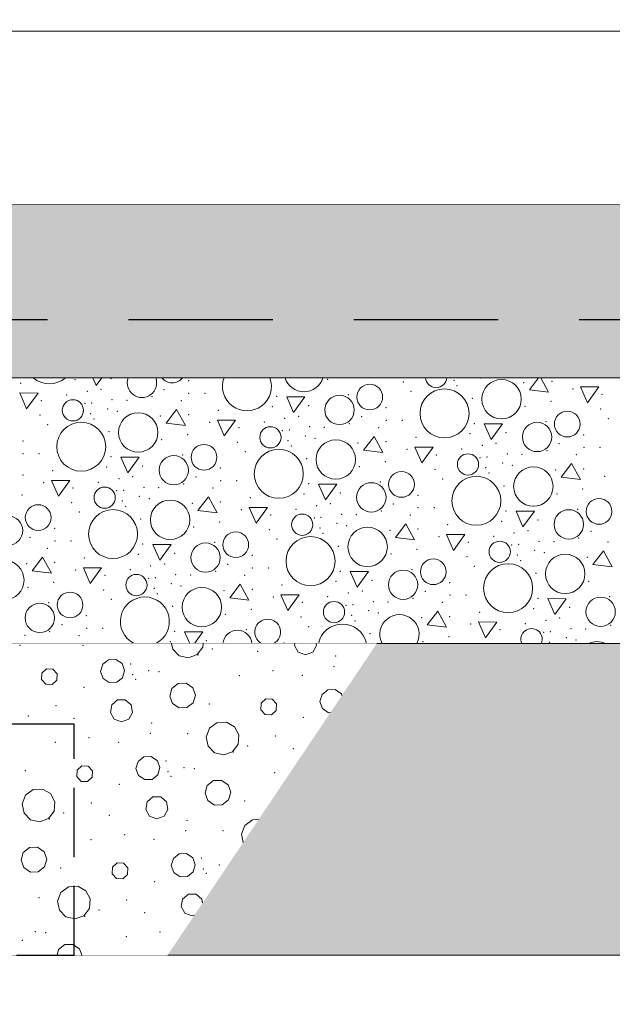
# Model space of a CAD drawing. Header units: millimetres. Extents: x -12989 to 402831, y -50461 to 30884.
# Tile 52 of 175: x 375298 to 376324, y -47346 to -45641. Entities that reach past the tile are written whole.
import ezdxf

# ---------------------------------------------------------------- set-up
doc = ezdxf.new("R2010")
doc.units = ezdxf.units.MM
doc.header["$MEASUREMENT"] = 0
for name, pattern in [('Krawędzie ukryte', [170, 120, -50]), ('Przerywana długa', [390, 250, -140]), ('Wipeout_Contour', [1000, 0, -1000])]:
    doc.linetypes.add(name, pattern=pattern)
for name, color, linetype, lineweight in [('0_Nr_pióra__21', 7, 'Continuous', 25), ('A__STROPY_Nr_pióra__27', 7, 'Continuous', 25), ('A__STROPY_Nr_pióra__49', 7, 'Continuous', 15), ('A__STROPY_Nr_pióra__69', 7, 'Continuous', 13), ('Nowe_A__SCIANY_Nr_pióra__87', 7, 'Continuous', 13), ('Nowe_A_WYM_Nr_pióra__1', 7, 'Continuous', 13), ('Nowe_A_WYM_Nr_pióra__45', 7, 'Continuous', 15), ('Nowe_A_WYM_Nr_pióra__85', 7, 'Continuous', 13)]:
    doc.layers.add(name, color=color, linetype=linetype, lineweight=lineweight)
for name, color, linetype in [('A__STROPY', 7, 'Continuous'), ('A_WYPEŁNIENIA RYSUNKI', 7, 'Continuous'), ('Nowe_A__SCIANY', 7, 'Continuous'), ('Nowe_A_WYM', 7, 'Continuous')]:
    doc.layers.add(name, color=color, linetype=linetype)
for name, color, linetype, lineweight, true_color in [('A__STROPY_Nr_pióra__170', 7, 'Continuous', 5, 0x6a6a6a), ('A__STROPY_Nr_pióra__173', 7, 'Continuous', 5, 0x6a6a6a), ('A__STROPY_Nr_pióra__178', 7, 'Continuous', 5, 0x6a6a6a), ('A_WYPEŁNIENIA RYSUNKI_Nr_pióra__242', 7, 'Continuous', 13, 0xa7a7a7)]:
    doc.layers.add(name, color=color, linetype=linetype, lineweight=lineweight, true_color=true_color)
doc.styles.add('STYL_AUTOMATYCZNY_4', font='arial.ttf')
doc.dimstyles.new('STYL_AUTOMATYCZNY__1', dxfattribs={"dimtxt": 139.999998, "dimasz": 57, "dimexe": 0.18, "dimexo": 0.0625, "dimgap": 0, "dimtad": 1, "dimtih": 1, "dimtoh": 1, "dimdec": 0, "dimlfac": 0.1, "dimzin": 0, "dimdsep": 46, "dimtxsty": 'STYL_AUTOMATYCZNY_4', "dimblk": 'ARROWHEAD_6', "dimblk1": 'ARROWHEAD_6', "dimblk2": 'ARROWHEAD_6', "dimcen": 0.09, "dimse1": 1, "dimse2": 1, "dimclrd": 7, "dimclre": 7, "dimclrt": 7, "dimadec": 0, "dimazin": 0, "dimtfac": 1, "dimtdec": 4, "dimtmove": 0, "dimatfit": 3, "dimfxl": 0, "dimtolj": 1, "dimtzin": 0, "dimarcsym": 0})

# ---------------------------------------------------------------- blocks, each defined once
blk = doc.blocks.new('ElemPrzekroju_2_1', base_point=(362576.7, -45960.6))
at = {"color": 254, "linetype": 'Wipeout_Contour', "lineweight": 0, "ltscale": 1516198.532963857}
blk.add_wipeout([(374618.1, -45660.6), (377963.1, -45660.6), (377963.1, -45640.6), (374618.1, -45640.6)], dxfattribs=at).dxf.layer = 'Nowe_A__SCIANY'
blk = doc.blocks.new('*X191', base_point=(362576.7, -45960.6))
at = {"layer": 'A__STROPY_Nr_pióra__178', "color": 251, "linetype": 'Continuous', "lineweight": 5, "true_color": 0x6a6a6a}
for p, q in [((375424.7, -46260.6), (375430.6, -46274)), ((375430.6, -46274), (375440.3, -46260.6)), ((376196.7, -46260.6), (376180.7, -46281.6)), ((376214, -46285.6), (376200.3, -46260.6)), ((375298.5, -46287), (375310.4, -46314.5)), ((375330.1, -46287.3), (375298.5, -46287)), ((375310.4, -46314.5), (375330.1, -46287.3)), ((376180.7, -46281.6), (376214, -46285.6)), ((376269.4, -46276.3), (376281.3, -46303.8)), ((376301, -46276.6), (376269.4, -46276.3)), ((376281.3, -46303.8), (376301, -46276.6)), ((375760.6, -46293.4), (375772.5, -46320.9)), ((375792.2, -46293.7), (375760.6, -46293.4)), ((375772.5, -46320.9), (375792.2, -46293.7)), ((375569.9, -46315.4), (375551.8, -46339.2)), ((375585.1, -46343.1), (375569.9, -46315.4)), ((375551.8, -46339.2), (375585.1, -46343.1)), ((375640.5, -46333.9), (375652.4, -46361.3)), ((375672.1, -46334.2), (375640.5, -46333.9)), ((375652.4, -46361.3), (375672.1, -46334.2)), ((376102.6, -46340.3), (376114.5, -46367.7)), ((376134.2, -46340.6), (376102.6, -46340.3)), ((376114.5, -46367.7), (376134.2, -46340.6)), ((375911.9, -46362.2), (375893.8, -46386)), ((375927.1, -46390), (375911.9, -46362.2)), ((375893.8, -46386), (375927.1, -46390)), ((375982.4, -46380.7), (375994.4, -46408.2)), ((376014.1, -46381.1), (375982.4, -46380.7)), ((375994.4, -46408.2), (376014.1, -46381.1)), ((375473.7, -46397.9), (375485.6, -46425.3)), ((375505.3, -46398.2), (375473.7, -46397.9)), ((375485.6, -46425.3), (375505.3, -46398.2)), ((376253.9, -46409.1), (376235.8, -46432.9)), ((376269, -46436.8), (376253.9, -46409.1)), ((375353.5, -46438.3), (375365.5, -46465.8)), ((375385.2, -46438.6), (375353.5, -46438.3)), ((375365.5, -46465.8), (375385.2, -46438.6)), ((376235.8, -46432.9), (376269, -46436.8)), ((375815.7, -46444.7), (375827.6, -46472.2)), ((375847.3, -46445), (375815.7, -46444.7)), ((375827.6, -46472.2), (375847.3, -46445)), ((375625, -46466.7), (375606.8, -46490.5)), ((375640.1, -46494.4), (375625, -46466.7)), ((375606.8, -46490.5), (375640.1, -46494.4)), ((375695.5, -46485.2), (375707.5, -46512.6)), ((375727.1, -46485.5), (375695.5, -46485.2)), ((375707.5, -46512.6), (375727.1, -46485.5)), ((376157.7, -46491.6), (376169.6, -46519)), ((376189.3, -46491.9), (376157.7, -46491.6)), ((376169.6, -46519), (376189.3, -46491.9)), ((375967, -46513.5), (375948.8, -46537.3)), ((375982.1, -46541.3), (375967, -46513.5)), ((375948.8, -46537.3), (375982.1, -46541.3)), ((376037.5, -46532), (376049.4, -46559.5)), ((376069.1, -46532.3), (376037.5, -46532)), ((376049.4, -46559.5), (376069.1, -46532.3)), ((375528.7, -46549.2), (375540.7, -46576.6)), ((375560.4, -46549.5), (375528.7, -46549.2)), ((375540.7, -46576.6), (375560.4, -46549.5)), ((376308.9, -46560.4), (376290.8, -46584.2)), ((376324.1, -46588.1), (376308.9, -46560.4)), ((375338.1, -46571.1), (375319.9, -46594.9)), ((375353.2, -46598.8), (375338.1, -46571.1)), ((375319.9, -46594.9), (375353.2, -46598.8)), ((375408.6, -46589.6), (375420.5, -46617.1)), ((375440.2, -46589.9), (375408.6, -46589.6)), ((375420.5, -46617.1), (375440.2, -46589.9)), ((375870.7, -46596), (375882.7, -46623.5)), ((375902.4, -46596.3), (375870.7, -46596)), ((375882.7, -46623.5), (375902.4, -46596.3)), ((376290.8, -46584.2), (376324.1, -46588.1)), ((375680, -46618), (375661.9, -46641.8)), ((375695.2, -46645.7), (375680, -46618)), ((375661.9, -46641.8), (375695.2, -46645.7)), ((375750.6, -46636.5), (375762.5, -46663.9)), ((375782.2, -46636.8), (375750.6, -46636.5)), ((375762.5, -46663.9), (375782.2, -46636.8)), ((376212.7, -46642.9), (376224.7, -46670.3)), ((376244.3, -46643.2), (376212.7, -46642.9)), ((376224.7, -46670.3), (376244.3, -46643.2)), ((376022, -46664.8), (376003.9, -46688.6)), ((376037.2, -46692.6), (376022, -46664.8)), ((376003.9, -46688.6), (376037.2, -46692.6)), ((376092.6, -46683.3), (376104.5, -46710.8)), ((376124.2, -46683.6), (376092.6, -46683.3)), ((376104.5, -46710.8), (376124.2, -46683.6)), ((375583.8, -46700.5), (375592.6, -46720.6)), ((375615.4, -46700.8), (375583.8, -46700.5)), ((375601.1, -46720.6), (375615.4, -46700.8))]:
    blk.add_line(p, q, dxfattribs=at)
for centre, radius in [((375904.3, -46294), 22.3), ((376132.6, -46297.8), 34.1), ((376033.8, -46322.4), 42.4), ((375390.4, -46317), 18.4), ((375852, -46316.4), 25.4), ((375503.6, -46355.3), 34.1), ((376246.3, -46340.8), 22.3), ((375404.9, -46380), 42.4), ((376194, -46363.2), 25.4), ((375732.4, -46363.8), 18.4), ((375845.6, -46402.2), 34.1), ((375617.4, -46398.4), 22.3), ((375746.9, -46426.9), 42.4), ((376074.4, -46410.7), 18.4), ((375565.1, -46420.8), 25.4), ((375959.3, -46445.3), 22.3), ((376187.6, -46449), 34.1), ((375907.1, -46467.7), 25.4), ((376088.9, -46473.7), 42.4), ((375445.4, -46468.3), 18.4), ((375558.7, -46506.6), 34.1), ((376301.3, -46492.1), 22.3), ((375330.4, -46502.8), 22.3), ((375459.9, -46531.3), 42.4), ((376249, -46514.5), 25.4), ((375278.2, -46525.2), 25.4), ((375787.4, -46515.1), 18.4), ((375672.4, -46549.7), 22.3), ((375900.7, -46553.5), 34.1), ((375801.9, -46578.2), 42.4), ((376129.4, -46562), 18.4), ((375620.1, -46572.1), 25.4), ((375271.8, -46611), 34.1), ((376014.4, -46596.6), 22.3), ((376242.7, -46600.3), 34.1), ((375962.1, -46619), 25.4), ((376143.9, -46625), 42.4), ((375500.5, -46619.6), 18.4), ((375613.8, -46657.9), 34.1), ((375385.5, -46654.1), 22.3), ((375842.5, -46666.4), 18.4), ((376304.1, -46665.8), 25.4), ((375333.2, -46676.5), 25.4)]:
    blk.add_circle(centre, radius, dxfattribs=at)
for centre, radius, start, end in [((375349.8, -46228.7), 42.4, 228.6475, 311.3525), ((375510, -46269.5), 25.4, 159.4631, 20.5369), ((375562.3, -46247.1), 22.3, 217.1245, 322.8755), ((375691.8, -46275.6), 42.4, 159.3112, 20.6888), ((375790.6, -46250.9), 34.1, 196.5056, 343.4944), ((376019.3, -46259.4), 18.4, 183.6787, 356.3213), ((375515, -46682.6), 42.4, 296.4867, 243.5133), ((375727.5, -46701), 22.3, 298.5683, 241.4317), ((375955.8, -46704.8), 34.1, 332.3748, 207.6252), ((375675.2, -46723.4), 25.4, 6.3086, 173.6914), ((375857, -46729.5), 42.4, 12.0587, 167.9413), ((376184.5, -46713.3), 18.4, 336.5916, 203.4084), ((376297.7, -46751.6), 34.1, 65.4219, 114.5781)]:
    blk.add_arc(centre, radius, start, end, dxfattribs=at)
for p in [(375300.3, -46270.3), (375393.8, -46264), (375456.4, -46262.1), (375456.4, -46262.1), (375590.7, -46265.8), (375831.3, -46263.5), (375962.4, -46267.8), (376050, -46265.1), (376096.3, -46260.9), (376171, -46269), (376219.7, -46267.1), (375379.6, -46290.3), (375415.2, -46284.2), (375439.1, -46280.5), (375548.3, -46281.3), (375591.1, -46287.7), (375618.9, -46287.7), (375867.5, -46290), (375975.6, -46284.4), (376055.6, -46274.5), (376256, -46280.3), (376306.7, -46289.6), (375335.8, -46300.4), (375411.3, -46305.1), (375423.1, -46304.2), (375458.4, -46298.8), (375484.1, -46299.6), (375527.3, -46293.2), (375577.9, -46300.1), (375743.3, -46293), (376081.8, -46296.5), (376218.1, -46301.7), (375421.1, -46322.7), (375450.6, -46314.5), (375467.4, -46318.5), (375590.8, -46324.6), (375642.3, -46317.1), (375735.8, -46310.9), (375798.4, -46309), (375798.4, -46309), (375932.7, -46312.7), (376173.3, -46310.4), (376304.4, -46314.7), (375333.5, -46325.4), (375426.7, -46332.1), (375542.1, -46326.6), (375627.1, -46337.9), (375721.6, -46337.2), (375757.2, -46331), (375781.1, -46327.4), (375869.3, -46340.1), (375890.2, -46328.1), (375933.1, -46334.5), (375960.9, -46334.5), (376085.3, -46339.9), (376209.5, -46336.9), (376317.6, -46331.3), (375346.7, -46342), (375452.9, -46354.1), (375677.8, -46347.2), (375753.3, -46352), (375765.1, -46351), (375800.4, -46345.6), (375826, -46346.4), (375919.9, -46346.9), (376077.8, -46357.7), (376140.4, -46355.9), (376140.4, -46355.9), (375303.8, -46370.2), (375544.4, -46368), (375589.2, -46359.3), (375675.4, -46372.2), (375763.1, -46369.6), (375792.6, -46361.4), (375809.4, -46365.3), (375884.1, -46373.5), (375932.7, -46371.5), (375984.3, -46364), (376123.1, -46374.2), (376232.2, -46375), (376274.7, -46359.5), (375304.2, -46392.1), (375332, -46392.1), (375688.7, -46388.9), (375768.7, -46379), (375969.1, -46384.7), (376063.6, -46384.1), (376099.1, -46377.9), (376142.4, -46392.5), (376211.3, -46386.9), (376275.1, -46381.4), (376302.9, -46381.4), (375456.4, -46397.5), (375580.6, -46394.5), (375794.9, -46401), (375931.2, -46406.2), (376019.8, -46394.1), (376095.3, -46398.8), (376107.1, -46397.9), (376134.6, -46408.2), (376168, -46393.3), (376261.9, -46393.8), (375355.4, -46421.6), (375448.8, -46415.3), (375511.5, -46413.4), (375511.5, -46413.4), (375645.8, -46417.1), (375886.4, -46414.8), (376017.4, -46419.1), (376105.1, -46416.4), (376110.7, -46425.8), (376151.4, -46412.2), (376226.1, -46420.3), (376274.7, -46418.4), (375303.8, -46429.1), (375340.1, -46442.3), (375434.7, -46441.6), (375470.2, -46435.4), (375494.2, -46431.8), (375603.3, -46432.6), (375646.2, -46439), (375674, -46439), (375922.6, -46441.3), (376030.6, -46435.7), (376311, -46431.6), (375390.9, -46451.6), (375466.3, -46456.4), (375478.2, -46455.5), (375513.5, -46450.1), (375539.1, -46450.9), (375582.4, -46444.5), (375633, -46451.4), (375798.4, -46444.3), (375853.5, -46460.3), (375853.5, -46460.3), (376136.9, -46447.8), (376273.2, -46453), (375302.3, -46463.7), (375388.5, -46476.7), (375476.1, -46474), (375505.7, -46465.8), (375522.5, -46469.8), (375597.2, -46477.9), (375645.8, -46475.9), (375697.4, -46468.4), (375790.8, -46462.2), (375987.8, -46464), (376228.4, -46461.7), (375401.7, -46493.3), (375481.7, -46483.4), (375682.1, -46489.2), (375776.7, -46488.5), (375812.2, -46482.3), (375836.2, -46478.6), (375924.3, -46491.3), (375945.3, -46479.4), (375988.1, -46485.8), (376016, -46485.8), (376140.4, -46491.2), (376264.5, -46488.2), (375508, -46505.4), (375644.3, -46510.6), (375732.9, -46498.5), (375808.3, -46503.2), (375820.2, -46502.3), (375855.5, -46496.9), (375881.1, -46497.7), (375974.9, -46498.2), (376132.8, -46509), (376195.4, -46507.2), (376195.4, -46507.2), (375358.9, -46521.5), (375599.4, -46519.3), (375730.5, -46523.5), (375818.1, -46520.9), (375847.6, -46512.7), (375864.4, -46516.6), (375939.2, -46524.8), (375987.8, -46522.8), (376039.4, -46515.3), (376154.2, -46529.2), (376178.2, -46525.5), (376287.3, -46526.3), (375316.4, -46537), (375359.2, -46543.4), (375387.1, -46543.4), (375635.6, -46545.8), (375743.7, -46540.1), (375823.7, -46530.3), (376024.1, -46536), (376074.8, -46545.4), (376118.7, -46535.4), (376197.5, -46543.8), (376223.1, -46544.6), (376266.3, -46538.2), (376316.9, -46545.1), (375346, -46555.8), (375511.5, -46548.7), (375850, -46552.3), (375986.3, -46557.5), (376150.3, -46550.1), (376162.1, -46549.2), (376189.6, -46559.5), (376206.4, -46563.5), (375358.9, -46580.4), (375410.4, -46572.9), (375503.9, -46566.6), (375566.5, -46564.7), (375566.5, -46564.7), (375700.9, -46568.4), (375941.4, -46566.1), (376072.5, -46570.4), (376160.1, -46567.7), (376165.7, -46577.1), (376281.1, -46571.6), (375310.3, -46582.3), (375395.2, -46593.6), (375489.8, -46592.9), (375525.3, -46586.7), (375549.3, -46583.1), (375637.4, -46595.8), (375658.4, -46583.9), (375701.2, -46590.3), (375729.1, -46590.3), (375853.5, -46595.6), (375977.6, -46592.6), (376085.7, -46587), (375445.9, -46602.9), (375521.4, -46607.7), (375533.2, -46606.8), (375568.6, -46601.4), (375594.2, -46602.2), (375688, -46602.7), (375845.9, -46613.4), (375908.5, -46611.6), (375908.5, -46611.6), (376192, -46599.1), (376283.4, -46613), (375312.5, -46623.7), (375357.4, -46615), (375443.6, -46628), (375531.2, -46625.3), (375560.7, -46617.1), (375577.5, -46621), (375652.2, -46629.2), (375700.9, -46627.2), (375752.4, -46619.7), (375891.3, -46629.9), (376000.4, -46630.7), (376042.8, -46615.3), (375456.8, -46644.6), (375536.8, -46634.7), (375737.2, -46640.4), (375831.7, -46639.8), (375867.3, -46633.6), (375910.6, -46648.2), (375979.4, -46642.6), (376043.2, -46637.1), (376071, -46637.1), (376195.4, -46642.5), (376319.6, -46639.5), (375348.7, -46650.2), (375563.1, -46656.7), (375699.4, -46661.9), (375787.9, -46649.8), (375863.4, -46654.5), (375875.2, -46653.6), (375902.7, -46664), (375936.2, -46649), (376030, -46649.5), (376187.9, -46660.3), (376250.5, -46658.4), (376250.5, -46658.4), (375413.9, -46672.8), (375654.5, -46670.5), (375785.6, -46674.8), (375873.2, -46672.2), (375878.8, -46681.6), (375919.5, -46667.9), (375994.2, -46676), (376042.9, -46674.1), (376094.4, -46666.6), (376209.3, -46680.5), (376233.2, -46676.8), (375371.5, -46688.3), (375414.3, -46694.7), (375442.1, -46694.7), (375690.7, -46697.1), (375798.8, -46691.4), (376079.2, -46687.3), (376129.9, -46696.7), (376173.7, -46686.6), (376252.6, -46695.1), (376278.2, -46695.9), (376321.4, -46689.5), (375307.3, -46706.6), (375350.5, -46700.2), (375401.1, -46707.1), (375566.5, -46700), (375621.6, -46716), (375621.6, -46716), (375905, -46703.6), (376041.4, -46708.8), (376205.4, -46701.4), (376217.2, -46700.5), (376244.7, -46710.8), (376261.5, -46714.8), (375559, -46717.9), (375755.9, -46719.7), (375996.5, -46717.4), (376215.2, -46719)]:
    blk.add_point(p, dxfattribs=at)
blk = doc.blocks.new('ElemPrzekroju_175_1', base_point=(362576.7, -45960.6))
at = {"color": 254, "linetype": 'Wipeout_Contour', "lineweight": 0, "ltscale": 1533341.48702292}
blk.add_wipeout([(362356.7, -46160.6), (398746.7, -46160.6), (398746.7, -45960.6), (362356.7, -45960.6)], dxfattribs=at).dxf.layer = 'A__STROPY'
at = {"color": 254, "linetype": 'Wipeout_Contour', "lineweight": 0, "ltscale": 1533794.246621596}
blk.add_wipeout([(398746.7, -46720.6), (362356.7, -46720.6), (362356.7, -47260.6), (398746.7, -47260.6)], dxfattribs=at).dxf.layer = 'A__STROPY'
at = {"layer": 'A__STROPY_Nr_pióra__170', "linetype": 'Continuous', "lineweight": 5, "true_color": 0x6a6a6a}
h = blk.add_hatch(dxfattribs=at)
h.set_pattern_fill('Beton_0001', color=251, style=0, pattern_type=2)
h.set_pattern_definition([(45, (362576.75, -45960.59), (-63.6396, 63.6396), [67.5, -22.5]), (45, (362576.75, -45896.95), (-63.6396, 63.6396), [67.5, -22.5])])
h.paths.add_polyline_path([(362356.7, -46160.6), (398746.7, -46160.6), (398746.7, -45960.6), (362356.7, -45960.6)])
at = {"layer": 'A__STROPY_Nr_pióra__173', "linetype": 'Continuous', "lineweight": 5, "true_color": 0x6a6a6a}
h = blk.add_hatch(dxfattribs=at)
h.set_pattern_fill('Grunt_0001', color=251, style=0, pattern_type=2)
h.set_pattern_definition([(45, (362576.75, -45960.59), (-95.4594, 95.4594), []), (45, (362544.93, -45928.77), (-190.9188, 190.9188), []), (45, (362513.1, -45896.95), (-190.9188, 190.9188), []), (135, (362481.29, -45865.132), (31.819805, 31.819805), [135, -135])])
h.paths.add_polyline_path([(398746.7, -46720.6), (362356.7, -46720.6), (362356.7, -47260.6), (398746.7, -47260.6)])
at = {"layer": 'A__STROPY_Nr_pióra__49', "color": 7, "linetype": 'Continuous', "lineweight": 15}
blk.add_line((398746.7, -45960.6), (368292.5, -45960.6), dxfattribs=at)
at = {"layer": 'A__STROPY_Nr_pióra__69', "color": 7, "linetype": 'Continuous', "lineweight": 13}
blk.add_line((398746.7, -47260.6), (362356.7, -47260.6), dxfattribs=at)
at = {"color": 254, "linetype": 'Wipeout_Contour', "lineweight": 0, "ltscale": 1533413.819197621}
blk.add_wipeout([(362356.7, -46160.6), (362356.7, -46260.6), (398746.7, -46260.6), (398746.7, -46160.6)], dxfattribs=at).dxf.layer = 'A__STROPY'
at = {"layer": 'A__STROPY_Nr_pióra__178', "linetype": 'Continuous', "lineweight": 5, "true_color": 0x6a6a6a}
h = blk.add_hatch(dxfattribs=at)
h.set_pattern_fill('Chudy_beton_B15_I_WSC_0001', color=251, style=0, pattern_type=2)
h.set_pattern_definition([(0, (362576.75, -45960.6), (0, 233.8269), [14.625, -120.375]), (0, (362644.25, -45843.68), (0, 233.8269), [14.625, -120.375]), (60, (362576.75, -45960.6), (-202.5, 116.9134), [14.625, -120.375]), (60, (362711.75, -45960.6), (-202.5, 116.9134), [14.625, -120.375]), (120, (362591.37, -45960.6), (202.5, 116.9134), [14.625, -120.375]), (120, (362726.37, -45960.6), (202.5, 116.9134), [14.625, -120.375]), (0, (362576.75, -45938.09), (0, 45), [0, -45, 0, -67.5]), (45, (362599.25, -45938.09), (-31.819805, 31.819805), [0, -33.75, 0, -56.25])])
h.paths.add_polyline_path([(362356.7, -46160.6), (362356.7, -46260.6), (398746.7, -46260.6), (398746.7, -46160.6)])
at = {"layer": 'A__STROPY_Nr_pióra__27', "color": 7, "linetype": 'Przerywana długa', "lineweight": 25}
blk.add_line((398746.7, -46160.6), (362356.7, -46160.6), dxfattribs=at)
at = {"color": 254, "linetype": 'Wipeout_Contour', "lineweight": 0, "ltscale": 1533549.791415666}
blk.add_wipeout([(362356.7, -46720.6), (398746.7, -46720.6), (398746.7, -46260.6), (362356.7, -46260.6)], dxfattribs=at).dxf.layer = 'A__STROPY'
at = {"layer": 'A__STROPY_Nr_pióra__49', "color": 7, "linetype": 'Continuous', "lineweight": 15}
for p, q in [((398746.7, -46260.6), (362356.7, -46260.6)), ((398746.7, -46720.6), (362356.7, -46720.6))]:
    blk.add_line(p, q, dxfattribs=at)
at = {"layer": 'A__STROPY', "lineweight": 0}
blk.add_blockref('*X191', (362576.7, -45960.6), dxfattribs=at)
blk = doc.blocks.new('*X329', base_point=(362576.7, -45960.6))
at = {"layer": 'A_WYPEŁNIENIA RYSUNKI_Nr_pióra__242', "color": 253, "linetype": 'Continuous', "lineweight": 13, "true_color": 0xa7a7a7}
for p, q in [((375561.1, -46720.6), (375563.2, -46730.5)), ((375563.2, -46730.5), (375574.6, -46742)), ((375605.6, -46740), (375615.4, -46727.1)), ((375615.4, -46727.1), (375615.9, -46720.6)), ((375774.5, -46720.6), (375773.8, -46724.2)), ((375773.8, -46724.2), (375780.5, -46735.8)), ((375805.6, -46735.8), (375812.3, -46724.2)), ((375812.3, -46724.2), (375811.6, -46720.6)), ((375452.1, -46748.8), (375442, -46756.7)), ((375465, -46748.4), (375452.1, -46748.8)), ((375475.6, -46755.6), (375465, -46748.4)), ((375574.6, -46742), (375590.4, -46745.6)), ((375590.4, -46745.6), (375605.6, -46740)), ((375780.5, -46735.8), (375793, -46740.4)), ((375793, -46740.4), (375805.6, -46735.8)), ((375344.6, -46764.5), (375336.4, -46772)), ((375355.8, -46765), (375344.6, -46764.5)), ((375363.3, -46773.2), (375355.8, -46765)), ((375442, -46756.7), (375438.4, -46769.1)), ((375480, -46767.7), (375475.6, -46755.6)), ((375476.5, -46780), (375480, -46767.7)), ((375336.4, -46772), (375335.9, -46783.1)), ((375335.9, -46783.1), (375343.5, -46791.4)), ((375354.6, -46791.8), (375362.8, -46784.3)), ((375362.8, -46784.3), (375363.3, -46773.2)), ((375438.4, -46769.1), (375442.8, -46781.2)), ((375442.8, -46781.2), (375453.5, -46788.4)), ((375466.3, -46787.9), (375476.5, -46780)), ((375343.5, -46791.4), (375354.6, -46791.8)), ((375453.5, -46788.4), (375466.3, -46787.9)), ((375561.9, -46798.6), (375558.1, -46811.8)), ((375572.7, -46790.1), (375561.9, -46798.6)), ((375586.4, -46789.6), (375572.7, -46790.1)), ((375597.8, -46797.3), (375586.4, -46789.6)), ((375602.5, -46810.2), (375597.8, -46797.3)), ((375831.8, -46801.1), (375821.7, -46809)), ((375844.6, -46800.6), (375831.8, -46801.1)), ((375855.3, -46807.8), (375844.6, -46800.6)), ((375467.9, -46818.4), (375457.7, -46827)), ((375481.2, -46818.4), (375467.9, -46818.4)), ((375491.5, -46827), (375481.2, -46818.4)), ((375558.1, -46811.8), (375562.8, -46824.7)), ((375598.8, -46823.4), (375602.5, -46810.2)), ((375724.3, -46816.7), (375716.1, -46824.2)), ((375735.5, -46817.2), (375724.3, -46816.7)), ((375743, -46825.4), (375735.5, -46817.2)), ((375821.7, -46809), (375818.1, -46821.4)), ((375856.3, -46810.6), (375855.3, -46807.8)), ((375457.7, -46827), (375455.3, -46840.2)), ((375493.8, -46840.2), (375491.5, -46827)), ((375562.8, -46824.7), (375574.2, -46832.4)), ((375574.2, -46832.4), (375587.9, -46831.9)), ((375587.9, -46831.9), (375598.8, -46823.4)), ((375716.1, -46824.2), (375715.6, -46835.4)), ((375715.6, -46835.4), (375723.1, -46843.6)), ((375742.5, -46836.6), (375743, -46825.4)), ((375818.1, -46821.4), (375822.5, -46833.4)), ((375822.5, -46833.4), (375833.2, -46840.6)), ((375455.3, -46840.2), (375462, -46851.7)), ((375462, -46851.7), (375474.6, -46856.3)), ((375474.6, -46856.3), (375487.1, -46851.7)), ((375487.1, -46851.7), (375493.8, -46840.2)), ((375723.1, -46843.6), (375734.3, -46844.1)), ((375734.3, -46844.1), (375742.5, -46836.6)), ((375833.2, -46840.6), (375836.2, -46840.5)), ((375626.9, -46867.6), (375621.1, -46882.8)), ((375639.9, -46858), (375626.9, -46867.6)), ((375656.1, -46857), (375639.9, -46858)), ((375670.3, -46864.9), (375656.1, -46857)), ((375677.9, -46879.1), (375670.3, -46864.9)), ((375621.1, -46882.8), (375624.4, -46898.6)), ((375676.6, -46895.3), (375677.9, -46879.1)), ((375624.4, -46898.6), (375635.8, -46910.2)), ((375666.8, -46908.2), (375676.6, -46895.3)), ((375513.3, -46917), (375503.2, -46924.9)), ((375526.2, -46916.6), (375513.3, -46917)), ((375536.8, -46923.7), (375526.2, -46916.6)), ((375635.8, -46910.2), (375651.6, -46913.7)), ((375651.6, -46913.7), (375666.8, -46908.2)), ((375405.8, -46932.6), (375397.6, -46940.2)), ((375417, -46933.1), (375405.8, -46932.6)), ((375424.5, -46941.3), (375417, -46933.1)), ((375503.2, -46924.9), (375499.6, -46937.3)), ((375499.6, -46937.3), (375504, -46949.4)), ((375541.2, -46935.8), (375536.8, -46923.7)), ((375537.7, -46948.2), (375541.2, -46935.8)), ((375397.6, -46940.2), (375397.1, -46951.3)), ((375397.1, -46951.3), (375404.7, -46959.5)), ((375415.8, -46960), (375424, -46952.5)), ((375424, -46952.5), (375424.5, -46941.3)), ((375504, -46949.4), (375514.7, -46956.5)), ((375527.5, -46956.1), (375537.7, -46948.2)), ((375404.7, -46959.5), (375415.8, -46960)), ((375514.7, -46956.5), (375527.5, -46956.1)), ((375623.1, -46966.7), (375619.3, -46979.9)), ((375633.9, -46958.3), (375623.1, -46966.7)), ((375647.6, -46957.8), (375633.9, -46958.3)), ((375659, -46965.5), (375647.6, -46957.8)), ((375663.8, -46978.4), (375659, -46965.5)), ((375308.4, -46983.5), (375302.6, -46998.7)), ((375321.5, -46973.9), (375308.4, -46983.5)), ((375337.6, -46972.9), (375321.5, -46973.9)), ((375351.8, -46980.8), (375337.6, -46972.9)), ((375359.4, -46995.1), (375351.8, -46980.8)), ((375529.1, -46986.6), (375518.9, -46995.2)), ((375542.5, -46986.6), (375529.1, -46986.6)), ((375552.7, -46995.2), (375542.5, -46986.6)), ((375619.3, -46979.9), (375624, -46992.9)), ((375660, -46991.6), (375663.8, -46978.4)), ((375302.6, -46998.7), (375305.9, -47014.5)), ((375358.2, -47011.2), (375359.4, -46995.1)), ((375518.9, -46995.2), (375516.6, -47008.3)), ((375555, -47008.3), (375552.7, -46995.2)), ((375624, -46992.9), (375635.4, -47000.6)), ((375635.4, -47000.6), (375649.1, -47000.1)), ((375649.1, -47000.1), (375660, -46991.6)), ((375305.9, -47014.5), (375317.3, -47026.1)), ((375348.3, -47024.1), (375358.2, -47011.2)), ((375516.6, -47008.3), (375523.2, -47019.9)), ((375523.2, -47019.9), (375535.8, -47024.4)), ((375535.8, -47024.4), (375548.3, -47019.9)), ((375548.3, -47019.9), (375555, -47008.3)), ((375317.3, -47026.1), (375333.1, -47029.7)), ((375333.1, -47029.7), (375348.3, -47024.1)), ((375688.1, -47035.8), (375682.3, -47050.9)), ((375701.1, -47026.2), (375688.1, -47035.8)), ((375712.1, -47025.5), (375701.1, -47026.2)), ((375682.3, -47050.9), (375685.3, -47065.3)), ((375315.4, -47074.2), (375304.6, -47082.6)), ((375329.2, -47073.7), (375315.4, -47074.2)), ((375340.6, -47081.4), (375329.2, -47073.7)), ((375304.6, -47082.6), (375300.8, -47095.9)), ((375345.3, -47094.3), (375340.6, -47081.4)), ((375574.5, -47085.2), (375564.4, -47093.1)), ((375587.4, -47084.7), (375574.5, -47085.2)), ((375598, -47091.9), (375587.4, -47084.7)), ((375602.4, -47104), (375598, -47091.9)), ((375300.8, -47095.9), (375305.5, -47108.8)), ((375305.5, -47108.8), (375316.9, -47116.5)), ((375330.6, -47116), (375341.5, -47107.5)), ((375341.5, -47107.5), (375345.3, -47094.3)), ((375458.8, -47108.3), (375458.3, -47119.5)), ((375467, -47100.8), (375458.8, -47108.3)), ((375478.2, -47101.3), (375467, -47100.8)), ((375485.7, -47109.5), (375478.2, -47101.3)), ((375564.4, -47093.1), (375560.8, -47105.4)), ((375560.8, -47105.4), (375565.2, -47117.5)), ((375598.9, -47116.3), (375602.4, -47104)), ((375316.9, -47116.5), (375330.6, -47116)), ((375458.3, -47119.5), (375465.9, -47127.7)), ((375477, -47128.2), (375485.2, -47120.6)), ((375485.2, -47120.6), (375485.7, -47109.5)), ((375565.2, -47117.5), (375575.9, -47124.7)), ((375575.9, -47124.7), (375588.8, -47124.3)), ((375588.8, -47124.3), (375598.9, -47116.3)), ((375382.7, -47142.1), (375369.6, -47151.7)), ((375398.8, -47141.1), (375382.7, -47142.1)), ((375413, -47148.9), (375398.8, -47141.1)), ((375465.9, -47127.7), (375477, -47128.2)), ((375369.6, -47151.7), (375363.8, -47166.8)), ((375420.6, -47163.2), (375413, -47148.9)), ((375590.3, -47154.7), (375580.1, -47163.3)), ((375603.7, -47154.7), (375590.3, -47154.7)), ((375613.9, -47163.3), (375603.7, -47154.7)), ((375363.8, -47166.8), (375367.1, -47182.7)), ((375419.4, -47179.4), (375420.6, -47163.2)), ((375580.1, -47163.3), (375577.8, -47176.5)), ((375577.8, -47176.5), (375584.4, -47188)), ((375615.1, -47170), (375613.9, -47163.3)), ((375367.1, -47182.7), (375378.5, -47194.2)), ((375378.5, -47194.2), (375394.3, -47197.8)), ((375394.3, -47197.8), (375409.5, -47192.3)), ((375409.5, -47192.3), (375419.4, -47179.4)), ((375584.4, -47188), (375597, -47192.6)), ((375597, -47192.6), (375600.8, -47191.2)), ((375376.6, -47242.3), (375365.8, -47250.8)), ((375390.4, -47241.9), (375376.6, -47242.3)), ((375401.8, -47249.5), (375390.4, -47241.9)), ((375365.8, -47250.8), (375363, -47260.6)), ((375405.8, -47260.6), (375401.8, -47249.5))]:
    blk.add_line(p, q, dxfattribs=at)
for p in [(375299.1, -46724.1), (375408.2, -46723.9), (375631.8, -46730.2), (375607, -46740.7), (375710.6, -46734.5), (375845.4, -46742.7), (375490.3, -46756.1), (375521.4, -46767.8), (375737.1, -46767.8), (375842.7, -46760.7), (375493.9, -46774.9), (375499.2, -46782.6), (375539.3, -46769.3), (375678.8, -46776.3), (375787.9, -46776.2), (375409.8, -46796.7), (375361.3, -46828.6), (375626.4, -46825.3), (375313.3, -46846.1), (375392.2, -46850.4), (375789.5, -46848.9), (375526.9, -46858.6), (375418.6, -46883.7), (375524.3, -46876.6), (375589.1, -46876.7), (375589.1, -46876.7), (375741, -46880.9), (375360.3, -46892.2), (375469.4, -46892.1), (375693, -46898.3), (375771.9, -46902.7), (375668.2, -46908.9), (375551.5, -46924.2), (375582.6, -46935.9), (375600.5, -46937.5), (375307.9, -46941.2), (375555.1, -46943), (375560.4, -46950.8), (375740, -46944.5), (375471, -46964.8), (375422.5, -46996.8), (375687.6, -46993.5), (375374.5, -47014.2), (375453.4, -47018.6), (375349.8, -47024.8), (375588.1, -47026.8), (375479.8, -47051.9), (375585.5, -47044.8), (375650.4, -47044.9), (375650.4, -47044.9), (375421.5, -47060.4), (375530.6, -47060.2), (375612.7, -47092.4), (375643.8, -47104.1), (375369.1, -47109.4), (375616.4, -47111.2), (375621.6, -47118.9), (375532.2, -47133), (375331.9, -47160.8), (375331.9, -47160.8), (375483.8, -47164.9), (375411, -47193), (375435.7, -47182.4), (375514.6, -47186.8), (375325.3, -47220), (375343.3, -47221.6), (375541, -47220.1), (375303.2, -47234.8), (375482.7, -47228.6)]:
    blk.add_point(p, dxfattribs=at)
blk = doc.blocks.new('Wypełnienie_5_1', base_point=(362576.7, -45960.6))
at = {"color": 254, "linetype": 'Wipeout_Contour', "lineweight": 0, "ltscale": 2264527.206923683}
blk.add_wipeout([(374293.1, -46720.6), (373120.4, -46720.6), (373396.7, -47260.6), (375554.3, -47260.6), (375916.7, -46720.6), (374693.1, -46720.6)], dxfattribs=at).dxf.layer = 'A_WYPEŁNIENIA RYSUNKI'
at = {"layer": 'A_WYPEŁNIENIA RYSUNKI_Nr_pióra__242', "color": 253, "linetype": 'Continuous', "lineweight": 13, "true_color": 0xa7a7a7}
blk.add_blockref('*X329', (362576.7, -45960.6), dxfattribs=at)
blk = doc.blocks.new('*D346', base_point=(362576.7, -45960.6))
at = {"layer": 'Nowe_A_WYM_Nr_pióra__45', "color": 7, "linetype": 'Continuous', "lineweight": 15}
for p, q in [((362206.7, -47532.6), (362146.7, -47592.6)), ((362386.7, -47532.6), (362326.7, -47592.6))]:
    blk.add_line(p, q, dxfattribs=at)
at = {"layer": 'Nowe_A_WYM_Nr_pióra__85', "color": 7, "linetype": 'Continuous', "lineweight": 13}
for p, q in [((362356.7, -47618.8), (362356.7, -47506.3)), ((362176.7, -47562.6), (362356.7, -47562.6)), ((362356.7, -47562.6), (398746.7, -47562.6))]:
    blk.add_line(p, q, dxfattribs=at)
blk = doc.blocks.new('ARROWHEAD_6')
at = {"color": 0, "linetype": 'Continuous', "lineweight": 0}
for p, q in [((-0.5, -0.5), (0.5, 0.5)), ((0, 0), (-1, 0))]:
    blk.add_line(p, q, dxfattribs=at)
blk = doc.blocks.new('*D347', base_point=(362576.7, -45960.6))
at = {"layer": 'Nowe_A_WYM_Nr_pióra__45', "color": 7, "linetype": 'Continuous', "lineweight": 15}
for p, q in [((362386.7, -47532.6), (362326.7, -47592.6)), ((398776.7, -47532.6), (398716.7, -47592.6))]:
    blk.add_line(p, q, dxfattribs=at)
at = {"layer": 'Nowe_A_WYM_Nr_pióra__85', "color": 7, "linetype": 'Continuous', "lineweight": 13}
for p, q in [((398746.7, -47618.8), (398746.7, -47506.3)), ((362356.7, -47562.6), (398746.7, -47562.6))]:
    blk.add_line(p, q, dxfattribs=at)
at = {"layer": 'Nowe_A_WYM_Nr_pióra__1', "color": 7, "lineweight": 13, "char_height": 140, "attachment_point": 7, "style": 'STYL_AUTOMATYCZNY_4'}
for s, insert in [('\\A1;{\\pql;\\fArial|b0|i0|c238|p0;\\W1.000000;18}', (362386.7, -47534.6)), ('\\A1;{\\pql;\\fArial|b0|i0|c238|p0;\\W1.000000;3\xa0639}', (380311.5, -47534.6)), ('\\A1;{\\pql;\\fArial|b0|i0|c238|p0;\\W1.000000;18}', (398503.2, -47534.6))]:
    blk.add_mtext(s, dxfattribs=dict(at, insert=insert))
blk = doc.blocks.new('*D358', base_point=(362576.7, -45960.6))
at = {"layer": 'Nowe_A_WYM_Nr_pióra__45', "color": 7, "linetype": 'Continuous', "lineweight": 15}
for p, q in [((362106.7, -48052.6), (362046.7, -48112.6)), ((398996.7, -48112.6), (399056.7, -48052.6))]:
    blk.add_line(p, q, dxfattribs=at)
at = {"layer": 'Nowe_A_WYM_Nr_pióra__85', "color": 7, "linetype": 'Continuous', "lineweight": 13}
for p, q in [((362076.7, -48138.8), (362076.7, -48026.3)), ((399026.7, -48138.8), (399026.7, -48026.3)), ((362031.7, -48082.6), (362076.7, -48082.6)), ((362076.7, -48082.6), (399026.7, -48082.6)), ((399026.7, -48082.6), (399071.7, -48082.6))]:
    blk.add_line(p, q, dxfattribs=at)
at = {"layer": 'Nowe_A_WYM_Nr_pióra__1', "color": 7, "lineweight": 13, "insert": (380311.5, -48054.6), "char_height": 140, "attachment_point": 7, "style": 'STYL_AUTOMATYCZNY_4'}
blk.add_mtext('\\A1;{\\pql;\\fArial|b0|i0|c238|p0;\\W1.000000;3\xa0695}', dxfattribs=at)
blk = doc.blocks.new('ElemPrzekroju_302_1', base_point=(362576.7, -45960.6))
at = {"color": 254, "linetype": 'Wipeout_Contour', "lineweight": 0, "ltscale": 1516473.701149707}
blk.add_wipeout([(374618.1, -45660.6), (374618.1, -45960.6), (378062.7, -45960.6), (378062.7, -45660.6)], dxfattribs=at).dxf.layer = 'Nowe_A__SCIANY'
at = {"layer": 'Nowe_A__SCIANY_Nr_pióra__87', "color": 7, "linetype": 'Continuous', "lineweight": 13}
blk.add_line((374618.1, -45660.6), (378062.7, -45660.6), dxfattribs=at)

msp = doc.modelspace()

# ---------------------------------------------------------------- block references
at = {"layer": 'A__STROPY', "lineweight": 0}
msp.add_blockref('ElemPrzekroju_175_1', (362576.7, -45960.6), dxfattribs=at)
at = {"layer": 'Nowe_A__SCIANY', "lineweight": 0}
msp.add_blockref('ElemPrzekroju_2_1', (362576.7, -45960.6), dxfattribs=at)

# ---------------------------------------------------------------- next in the draw order: block references
at = {"layer": 'A_WYPEŁNIENIA RYSUNKI_Nr_pióra__242', "color": 253, "linetype": 'Continuous', "lineweight": 13, "true_color": 0xa7a7a7}
msp.add_blockref('Wypełnienie_5_1', (362576.7, -45960.6), dxfattribs=at)
at = {"layer": 'Nowe_A__SCIANY', "lineweight": 0}
msp.add_blockref('ElemPrzekroju_302_1', (362576.7, -45960.6), dxfattribs=at)

# ---------------------------------------------------------------- next in the draw order: linework, layer by layer
at = {"layer": '0_Nr_pióra__21', "color": 7, "linetype": 'Krawędzie ukryte', "lineweight": 25}
msp.add_lwpolyline([(373592.7, -47260.6), (375392.7, -47260.6), (375392.7, -46860.6), (373592.7, -46860.6)], close=True, dxfattribs=at)

# ---------------------------------------------------------------- next in the draw order: dimensions: what is measured, and where the dimension line sits
at = {"layer": 'Nowe_A_WYM', "color": 7, "linetype": 'Continuous', "lineweight": 13}
for base, p1, p2, picture, middle in [((399026.7, -48082.6), (362076.7, -46860.6), (399026.7, -46860.6), '*D358', (380551.7, -47984.6)), ((362356.7, -47562.6), (362176.7, -46860.6), (362356.7, -46860.6), '*D346', (362493.3, -47464.6)), ((398746.7, -47562.6), (362356.7, -46860.6), (398746.7, -46860.6), '*D347', (380551.7, -47464.6))]:
    dim = msp.add_linear_dim(base=base, p1=p1, p2=p2, dimstyle='STYL_AUTOMATYCZNY__1', dxfattribs=at)
    dim.commit()
    dim.dimension.update_dxf_attribs({"geometry": picture, "text_midpoint": middle, "dimtype": 160})

doc.saveas('drawing.dxf')
